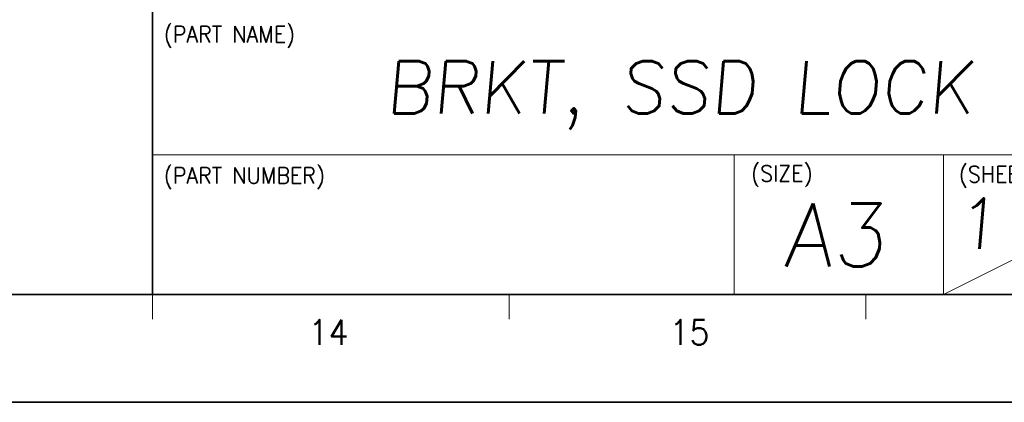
# Model space of a CAD drawing. Header units: millimetres. Extents: x 4497 to 11741, y 5958 to 12619.
# Tile 80 of 256: x 6030 to 6099, y 6459 to 6486. Entities that reach past the tile are written whole.
import ezdxf
from ezdxf.enums import TextEntityAlignment as Align

# ---------------------------------------------------------------- set-up
doc = ezdxf.new("R2010")
doc.units = ezdxf.units.MM
doc.header["$LTSCALE"] = 0.8
doc.layers.get('0').update_dxf_attribs({"linetype": 'CONTINUOUS', "lineweight": 0})
doc.layers.add('2', color=3, linetype='CONTINUOUS', lineweight=0)
doc.styles.get("Standard").update_dxf_attribs({"font": 'romans.shx', "width": 0.8, "oblique": 5, "bigfont": 'whgtxt.shx'})

msp = doc.modelspace()

# ---------------------------------------------------------------- linework, layer by layer
at = {"color": 7, "linetype": 'Continuous', "lineweight": 35}
for p, q in [((6039.001, 6466.191), (6039.001, 6529.074)), ((5712.011, 6466.191), (6114.46, 6466.191))]:
    msp.add_line(p, q, dxfattribs=at)
at = {"color": 7, "linetype": 'Continuous'}
for p, q in [((6039.001, 6476.033), (6114.46, 6476.033)), ((6080.011, 6466.191), (6080.011, 6476.033)), ((6094.775, 6466.191), (6094.775, 6476.033)), ((6094.775, 6466.191), (6114.46, 6476.033)), ((6039.001, 6464.432), (6039.001, 6466.191)), ((6039.001, 6466.191), (6114.46, 6466.191)), ((6039.001, 6466.191), (6114.46, 6466.191)), ((6056.203, 6466.191), (6114.46, 6466.191)), ((6064.154, 6464.432), (6064.154, 6466.191)), ((6089.307, 6464.432), (6089.307, 6466.191))]:
    msp.add_line(p, q, dxfattribs=at)
at = {"color": 7, "linetype": 'Continuous', "lineweight": 35}
msp.add_lwpolyline([(5702.356, 6755.583), (5702.356, 6458.583), (6122.356, 6458.583), (6122.356, 6755.583)], close=True, dxfattribs=at)

# ---------------------------------------------------------------- texts
at = {"color": 7, "linetype": 'Continuous', "width": 0.933333}
for s, height, p in [('(PART NAME)', 1.14083, (6039.804, 6485.091)), ('(PART NUMBER)', 1.14083, (6039.804, 6475.135)), ('(SIZE)', 1.1408, (6081.217, 6475.283)), ('(SHEET)', 1.1408, (6095.864, 6475.222))]:
    msp.add_text(s, height=height, dxfattribs=at).set_placement(p, align=Align.TOP_LEFT)
at = {"linetype": 'Continuous', "oblique": 5}
for s, height, p in [('1', 3.545, (6095.642, 6469.404)), ('A3', 4.4313, (6083.506, 6468.159))]:
    msp.add_text(s, height=height, dxfattribs=at).set_placement(p)
at = {"color": 7, "linetype": 'Continuous', "width": 0.933333}
for s, p in [('14', (6051.422, 6463.518)), ('15', (6076.871, 6463.518))]:
    msp.add_text(s, height=1.759, dxfattribs=at).set_placement(p, align=Align.MIDDLE_CENTER)
at = {"layer": '2', "oblique": 5}
msp.add_text('BRKT, SSD LOCK', height=3.6864, dxfattribs=at).set_placement((6055.416, 6478.942))

doc.saveas('drawing.dxf')
